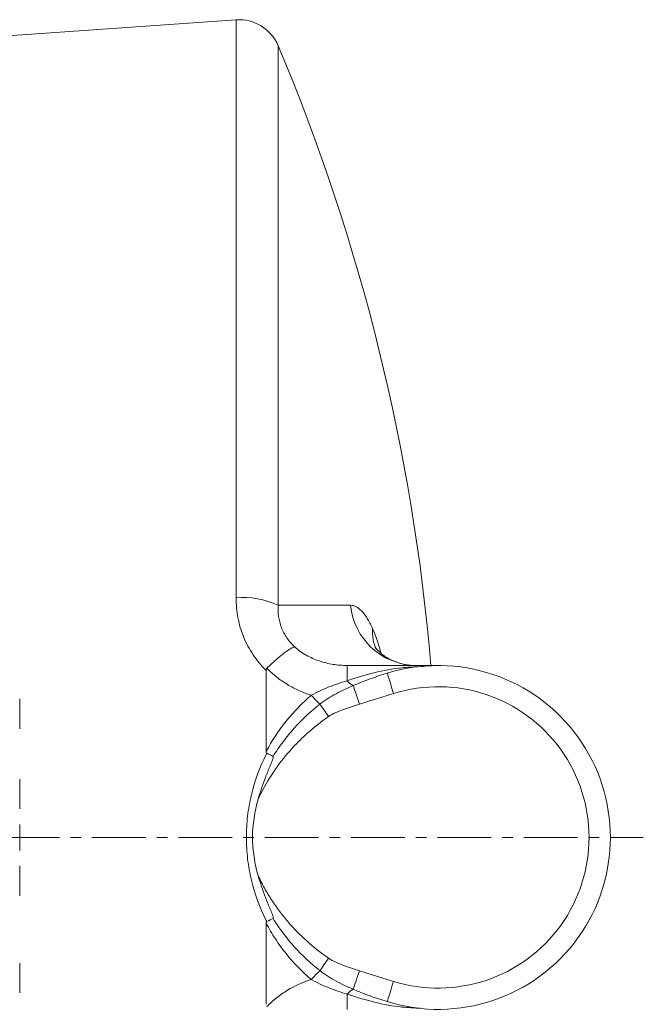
# Model space of a CAD drawing. Header units: millimetres. Extents: x -31 to 880, y -242 to 919.
# Tile 6 of 7: x 134 to 281, y 622 to 854. Entities that reach past the tile are written whole.
import ezdxf

# ---------------------------------------------------------------- set-up
doc = ezdxf.new("R2010")
doc.units = ezdxf.units.MM
doc.linetypes.add('CENTERX2', pattern=[20.32, 12.7, -2.54, 2.54, -2.54])
doc.layers.add('FORMAT', color=7, linetype='Continuous')

msp = doc.modelspace()

# ---------------------------------------------------------------- linework, layer by layer
at = {"color": 7, "linetype": 'Continuous', "lineweight": 15}
for p, q in [((185.29, 853.87), (99.37, 847.86)), ((192.37, 681.5), (192.37, 700.6)), ((211.42, 701.78), (232.87, 701.78)), ((134.37, 693.89), (134.37, 686.88)), ((134.37, 675.02), (134.37, 668.01)), ((134.37, 664.35), (134.37, 658.22)), ((134.37, 654.56), (134.37, 647.55)), ((192.37, 621.97), (192.37, 641.07)), ((134.37, 631.69), (134.37, 624.67))]:
    msp.add_line(p, q, dxfattribs=at)
at = {"color": 8, "linetype": 'Continuous', "lineweight": 0}
for p, q in [((185.29, 717.75), (185.29, 853.87)), ((195.2, 847.77), (195.2, 715.96)), ((211.42, 698.2), (211.42, 701.78)), ((211.42, 620.78), (211.42, 624.37))]:
    msp.add_line(p, q, dxfattribs=at)
at = {"color": 8, "linetype": 'Continuous', "lineweight": 0, "flags": 128}
for points in [[(195.2, 715.96), (197.64, 715.96), (199.98, 715.96), (202.25, 715.96), (204.42, 715.96), (206.51, 715.96), (208.51, 715.96), (210.43, 715.96), (212.25, 715.96)], [(222.35, 695.19), (222.06, 696.12), (221.78, 697.02), (221.52, 697.84), (221.3, 698.57), (221.12, 699.16), (220.98, 699.6), (220.89, 699.87), (220.87, 699.97)], [(214.32, 692.69), (214.09, 693.38), (213.87, 694.06), (213.65, 694.7), (213.45, 695.3), (213.27, 695.85), (213.11, 696.33), (212.98, 696.74), (212.87, 697.05)], [(207.05, 689.73), (206.77, 690.14), (206.49, 690.55), (206.22, 690.94), (205.95, 691.33), (205.7, 691.7), (205.46, 692.05), (205.23, 692.37), (205.03, 692.67)], [(207.05, 632.84), (206.77, 632.43), (206.49, 632.02), (206.22, 631.63), (205.95, 631.24), (205.7, 630.87), (205.46, 630.52), (205.23, 630.2), (205.03, 629.9)], [(214.32, 629.88), (214.09, 629.19), (213.87, 628.51), (213.65, 627.87), (213.45, 627.27), (213.27, 626.72), (213.11, 626.24), (212.98, 625.83), (212.87, 625.52)], [(222.35, 627.38), (222.06, 626.45), (221.78, 625.55), (221.52, 624.73), (221.3, 624), (221.12, 623.41), (220.98, 622.97), (220.89, 622.7), (220.87, 622.6)]]:
    msp.add_lwpolyline(points, dxfattribs=at)
at = {"color": 7, "linetype": 'Continuous', "lineweight": 15}
for centre, radius, start, end in [((185.98, 843.89), 10, 22.8379, 94), ((-247.62, 661.28), 480.48, 4.8352, 22.8379), ((232.87, 661.28), 40.5, 252.7629, 107.2371)]:
    msp.add_arc(centre, radius, start, end, dxfattribs=at)
at = {"color": 8, "linetype": 'Continuous', "lineweight": 0}
for centre, radius, start, end in [((186.88, 698.22), 19.59, 64.8864, 94.6782), ((227.83, 717.43), 15.65, 185.3743, 269.0307), ((227.91, 709.89), 10.55, 176.555, 204.2938), ((215, 701.21), 4.67, 220.11, 242.9434), ((232.87, 661.28), 35.5, 252.7629, 107.2371), ((225.75, 714.89), 30.38, 221.5375, 227.0035), ((225.75, 607.68), 30.38, 132.9962, 138.4626), ((215, 621.35), 4.67, 117.0569, 139.8895)]:
    msp.add_arc(centre, radius, start, end, dxfattribs=at)
for points, knots in [([(192.37, 700.6), (191.21, 701.73), (190.19, 702.97), (188.86, 704.97), (188.44, 705.66), (187.7, 707.07), (187.37, 707.79), (186.77, 709.25), (186.51, 709.99), (186.07, 711.5), (185.88, 712.27), (185.43, 714.61), (185.29, 716.17), (185.29, 717.75)], [0, 0, 0, 0, 0.25, 0.25, 0.375, 0.375, 0.5, 0.5, 0.625, 0.625, 0.75, 0.75, 1, 1, 1, 1]), ([(195.2, 715.96), (195.14, 715.1), (195.17, 714.23), (195.35, 712.91), (195.44, 712.47), (195.67, 711.6), (195.8, 711.17), (196.13, 710.33), (196.32, 709.92), (196.75, 709.1), (196.99, 708.69), (197.78, 707.53), (198.39, 706.82), (199.08, 706.16)], [0, 0, 0, 0, 0.25, 0.25, 0.375, 0.375, 0.5, 0.5, 0.625, 0.625, 0.75, 0.75, 1, 1, 1, 1]), ([(212.25, 715.96), (212.69, 715.96), (213.12, 715.85), (213.99, 715.39), (214.42, 715.04), (215.08, 714.36), (215.29, 714.1), (215.72, 713.53), (215.94, 713.21), (216.57, 712.2), (216.98, 711.42), (217.38, 710.53)], [0, 0, 0, 0, 0.25, 0.25, 0.5, 0.5, 0.625, 0.625, 0.75, 0.75, 1, 1, 1, 1]), ([(217.38, 710.53), (217.81, 709.51), (218.54, 707.8), (219.15, 705.55), (219.4, 704.63)], [0, 0, 0, 0, 0.593931, 1, 1, 1, 1]), ([(199.08, 706.16), (199.5, 705.78), (199.95, 705.42), (200.87, 704.77), (201.34, 704.47), (202.79, 703.65), (203.81, 703.2), (205.41, 702.66), (205.95, 702.5), (207.03, 702.24), (207.57, 702.13), (209.21, 701.87), (210.31, 701.78), (211.42, 701.78)], [0, 0, 0, 0, 0.125, 0.125, 0.25, 0.25, 0.5, 0.5, 0.625, 0.625, 0.75, 0.75, 1, 1, 1, 1]), ([(203, 694.75), (202.51, 694.91), (202.02, 695.08), (201.05, 695.45), (200.57, 695.65), (199.16, 696.29), (198.26, 696.77), (196.51, 697.83), (195.66, 698.41), (194.45, 699.37), (194.05, 699.71), (193.28, 700.4), (192.91, 700.76), (192.54, 701.13)], [0, 0, 0, 0, 0.125, 0.125, 0.25, 0.25, 0.5, 0.5, 0.75, 0.75, 0.875, 0.875, 1, 1, 1, 1]), ([(211.42, 698.2), (213.54, 698.87), (217.79, 700.2), (223.36, 701.26), (226.8, 701.42), (228.05, 701.48)], [0, 0, 0, 0, 0.38597, 0.776863, 1, 1, 1, 1]), ([(228.84, 701.53), (230.17, 701.66), (231.51, 701.78), (232.85, 701.78), (232.87, 701.78)], [0, 0, 0, 0, 0.990075, 1, 1, 1, 1]), ([(203, 694.75), (204.36, 695.53), (205.74, 696.16), (208.55, 697.27), (209.98, 697.74), (211.42, 698.2)], [0, 0, 0, 0, 0.5, 0.5, 1, 1, 1, 1]), ([(205.03, 692.67), (206.23, 693.64), (207.5, 694.43), (210.13, 695.84), (211.49, 696.46), (212.87, 697.05)], [0, 0, 0, 0, 0.5, 0.5, 1, 1, 1, 1]), ([(192.37, 681.5), (193.71, 684.05), (195.27, 686.42), (197.93, 689.73), (198.87, 690.8), (200.86, 692.84), (201.91, 693.82), (203, 694.75)], [0, 0, 0, 0, 0.5, 0.5, 0.75, 0.75, 1, 1, 1, 1]), ([(222.35, 695.19), (221.01, 694.78), (219.67, 694.37), (216.99, 693.55), (215.65, 693.13), (214.32, 692.69)], [0, 0, 0, 0, 0.5, 0.5, 1, 1, 1, 1]), ([(194.01, 680.38), (194.74, 681.56), (195.52, 682.71), (197.18, 684.92), (198.06, 686), (200.83, 689.08), (202.84, 690.97), (205.03, 692.67)], [0, 0, 0, 0, 0.25, 0.25, 0.5, 0.5, 1, 1, 1, 1]), ([(214.32, 692.69), (213.7, 692.49), (213.07, 692.28), (211.83, 691.86), (211.21, 691.65), (209.98, 691.2), (209.37, 690.96), (208.18, 690.41), (207.6, 690.11), (207.05, 689.73)], [0, 0, 0, 0, 0.25, 0.25, 0.5, 0.5, 0.75, 0.75, 1, 1, 1, 1]), ([(207.05, 689.73), (205.27, 688.5), (203.57, 687.17), (201.17, 685.01), (200.39, 684.26), (198.88, 682.71), (198.16, 681.91), (196.06, 679.46), (194.78, 677.75), (192.46, 674.16), (191.41, 672.28), (190.49, 670.32)], [0, 0, 0, 0, 0.25, 0.25, 0.375, 0.375, 0.5, 0.5, 0.75, 0.75, 1, 1, 1, 1]), ([(192.37, 641.75), (190.84, 644.79), (189.69, 647.94), (188.71, 652.03), (188.54, 652.86), (188.24, 654.52), (188.11, 655.37), (187.81, 657.9), (187.72, 659.59), (187.71, 662.95), (187.81, 664.63), (188.1, 667.13), (188.23, 667.97), (188.52, 669.64), (188.69, 670.47), (189.68, 674.61), (190.84, 677.78), (192.37, 680.82)], [0, 0, 0, 0, 0.25, 0.25, 0.3125, 0.3125, 0.375, 0.375, 0.5, 0.5, 0.625, 0.625, 0.6875, 0.6875, 0.75, 0.75, 1, 1, 1, 1]), ([(190.49, 652.25), (190.95, 651.27), (191.45, 650.3), (192.5, 648.41), (193.06, 647.49), (194.23, 645.67), (194.85, 644.79), (196.15, 643.06), (196.82, 642.22), (198.91, 639.78), (200.41, 638.25), (203.58, 635.39), (205.27, 634.06), (207.05, 632.84)], [0, 0, 0, 0, 0.125, 0.125, 0.25, 0.25, 0.375, 0.375, 0.5, 0.5, 0.75, 0.75, 1, 1, 1, 1]), ([(203, 627.82), (200.81, 629.68), (198.84, 631.71), (196.17, 635.02), (195.34, 636.17), (193.77, 638.56), (193.04, 639.8), (192.37, 641.07)], [0, 0, 0, 0, 0.5, 0.5, 0.75, 0.75, 1, 1, 1, 1]), ([(205.03, 629.9), (202.84, 631.6), (200.83, 633.49), (198.06, 636.57), (197.18, 637.65), (195.52, 639.86), (194.74, 641.01), (194.01, 642.19)], [0, 0, 0, 0, 0.5, 0.5, 0.75, 0.75, 1, 1, 1, 1]), ([(207.05, 632.84), (207.6, 632.46), (208.18, 632.16), (209.37, 631.61), (209.98, 631.37), (211.21, 630.92), (211.83, 630.71), (213.07, 630.29), (213.7, 630.08), (214.32, 629.88)], [0, 0, 0, 0, 0.25, 0.25, 0.5, 0.5, 0.75, 0.75, 1, 1, 1, 1]), ([(212.87, 625.52), (211.49, 626.11), (210.13, 626.73), (207.5, 628.14), (206.23, 628.93), (205.03, 629.9)], [0, 0, 0, 0, 0.5, 0.5, 1, 1, 1, 1]), ([(214.32, 629.88), (215.65, 629.44), (216.99, 629.02), (219.67, 628.2), (221.01, 627.79), (222.35, 627.38)], [0, 0, 0, 0, 0.5, 0.5, 1, 1, 1, 1]), ([(192.54, 621.44), (193.27, 622.18), (194.03, 622.87), (195.24, 623.82), (195.66, 624.13), (196.51, 624.72), (196.94, 625), (199.16, 626.35), (201.03, 627.19), (203, 627.82)], [0, 0, 0, 0, 0.25, 0.25, 0.375, 0.375, 0.5, 0.5, 1, 1, 1, 1]), ([(211.42, 624.37), (209.98, 624.82), (208.56, 625.3), (206.45, 626.13), (205.76, 626.42), (204.37, 627.07), (203.69, 627.43), (203, 627.82)], [0, 0, 0, 0, 0.5, 0.5, 0.75, 0.75, 1, 1, 1, 1]), ([(228.65, 621.05), (227.2, 621.11), (223.59, 621.28), (217.82, 622.36), (213.56, 623.69), (211.42, 624.37)], [0, 0, 0, 0, 0.2500844, 0.62293, 1, 1, 1, 1]), ([(220.87, 622.6), (219.52, 623.02), (218.17, 623.47), (215.5, 624.43), (214.18, 624.95), (212.87, 625.52)], [0, 0, 0, 0, 0.5, 0.5, 1, 1, 1, 1])]:
    msp.add_open_spline(points, degree=3, knots=knots, dxfattribs=at)
at = {"color": 7, "linetype": 'Continuous', "lineweight": 15}
for points, knots in [([(192.54, 701.13), (193.23, 701.8), (193.9, 702.43), (194.88, 703.3), (195.2, 703.58), (195.82, 704.1), (196.12, 704.34), (196.55, 704.67), (196.69, 704.78), (196.97, 704.98), (197.1, 705.08), (197.49, 705.35), (197.74, 705.51), (198.19, 705.77), (198.39, 705.89), (198.68, 706.02), (198.76, 706.06), (198.93, 706.12), (199.01, 706.14), (199.08, 706.16)], [0, 0, 0, 0, 0.25, 0.25, 0.375, 0.375, 0.5, 0.5, 0.5625, 0.5625, 0.625, 0.625, 0.75, 0.75, 0.875, 0.875, 0.9375, 0.9375, 1, 1, 1, 1]), ([(227.41, 701.81), (227.22, 701.8), (226.36, 701.77), (224.88, 702.01), (223.09, 702.49), (221.56, 703.17), (220.3, 703.91), (219.35, 704.64), (218.68, 705.28), (218.26, 705.77), (218.04, 706.07), (218.03, 706.09), (218.03, 706.1)], [0, 0, 0, 0, 0.03698, 0.166502, 0.290775, 0.409317, 0.521398, 0.626743, 0.726372, 0.822557, 0.918111, 1, 1, 1, 1]), ([(192.54, 701.13), (192.47, 701.06), (192.43, 700.97), (192.38, 700.79), (192.37, 700.69), (192.37, 700.6)], [0, 0, 0, 0, 0.5, 0.5, 1, 1, 1, 1]), ([(190.49, 670.32), (190.99, 672.04), (191.57, 673.73), (192.53, 676.24), (192.87, 677.07), (193.38, 678.31), (193.55, 678.72), (193.79, 679.34), (193.87, 679.55), (193.97, 679.87), (194.01, 679.97), (194.04, 680.13), (194.05, 680.19), (194.05, 680.27), (194.05, 680.3), (194.04, 680.35), (194.03, 680.37), (194.01, 680.38)], [0, 0, 0, 0, 0.5, 0.5, 0.75, 0.75, 0.875, 0.875, 0.9375, 0.9375, 0.96875, 0.96875, 0.984375, 0.984375, 0.992187, 0.992187, 1, 1, 1, 1]), ([(192.37, 681.5), (192.37, 681.42), (192.37, 681.35), (192.4, 681.24), (192.41, 681.2), (192.45, 681.14), (192.47, 681.11), (192.51, 681.09)], [0, 0, 0, 0, 0.5, 0.5, 0.75, 0.75, 1, 1, 1, 1]), ([(190.49, 670.32), (189.64, 667.37), (189.17, 664.36), (189.17, 660.51), (189.2, 659.74), (189.32, 658.21), (189.4, 657.46), (189.74, 655.2), (190.07, 653.71), (190.49, 652.25)], [0, 0, 0, 0, 0.5, 0.5, 0.625, 0.625, 0.75, 0.75, 1, 1, 1, 1]), ([(194.01, 642.19), (194.03, 642.2), (194.04, 642.22), (194.05, 642.27), (194.05, 642.3), (194.05, 642.38), (194.04, 642.44), (194.01, 642.6), (193.97, 642.7), (193.87, 643.02), (193.79, 643.23), (193.55, 643.85), (193.38, 644.27), (192.87, 645.5), (192.53, 646.33), (191.57, 648.84), (190.99, 650.53), (190.49, 652.25)], [0, 0, 0, 0, 0.007812, 0.007812, 0.015625, 0.015625, 0.03125, 0.03125, 0.0625, 0.0625, 0.125, 0.125, 0.25, 0.25, 0.5, 0.5, 1, 1, 1, 1]), ([(192.51, 641.48), (192.47, 641.46), (192.45, 641.43), (192.41, 641.37), (192.4, 641.33), (192.37, 641.22), (192.37, 641.15), (192.37, 641.07)], [0, 0, 0, 0, 0.25, 0.25, 0.5, 0.5, 1, 1, 1, 1])]:
    msp.add_open_spline(points, degree=3, knots=knots, dxfattribs=at)
at = {"color": 8, "linetype": 'Continuous', "lineweight": 0}
for points in [[(212.87, 697.05), (215.49, 698.19), (218.16, 699.13), (220.87, 699.97)], [(192.37, 680.82), (192.41, 680.91), (192.46, 681), (192.51, 681.09)], [(192.51, 641.48), (192.46, 641.57), (192.41, 641.66), (192.37, 641.75)]]:
    msp.add_open_spline(points, degree=3, dxfattribs=at)
at = {"color": 7, "linetype": 'Continuous', "lineweight": 15}
for points in [[(192.51, 681.09), (193.03, 680.84), (193.53, 680.6), (194.01, 680.38)], [(192.51, 641.48), (193.03, 641.73), (193.53, 641.97), (194.01, 642.19)]]:
    msp.add_open_spline(points, degree=3, dxfattribs=at)
at = {"layer": 'FORMAT', "linetype": 'CENTERX2', "lineweight": 0}
msp.add_line((-31.5, 661.28), (281.13, 661.28), dxfattribs=at)

doc.saveas('drawing.dxf')
